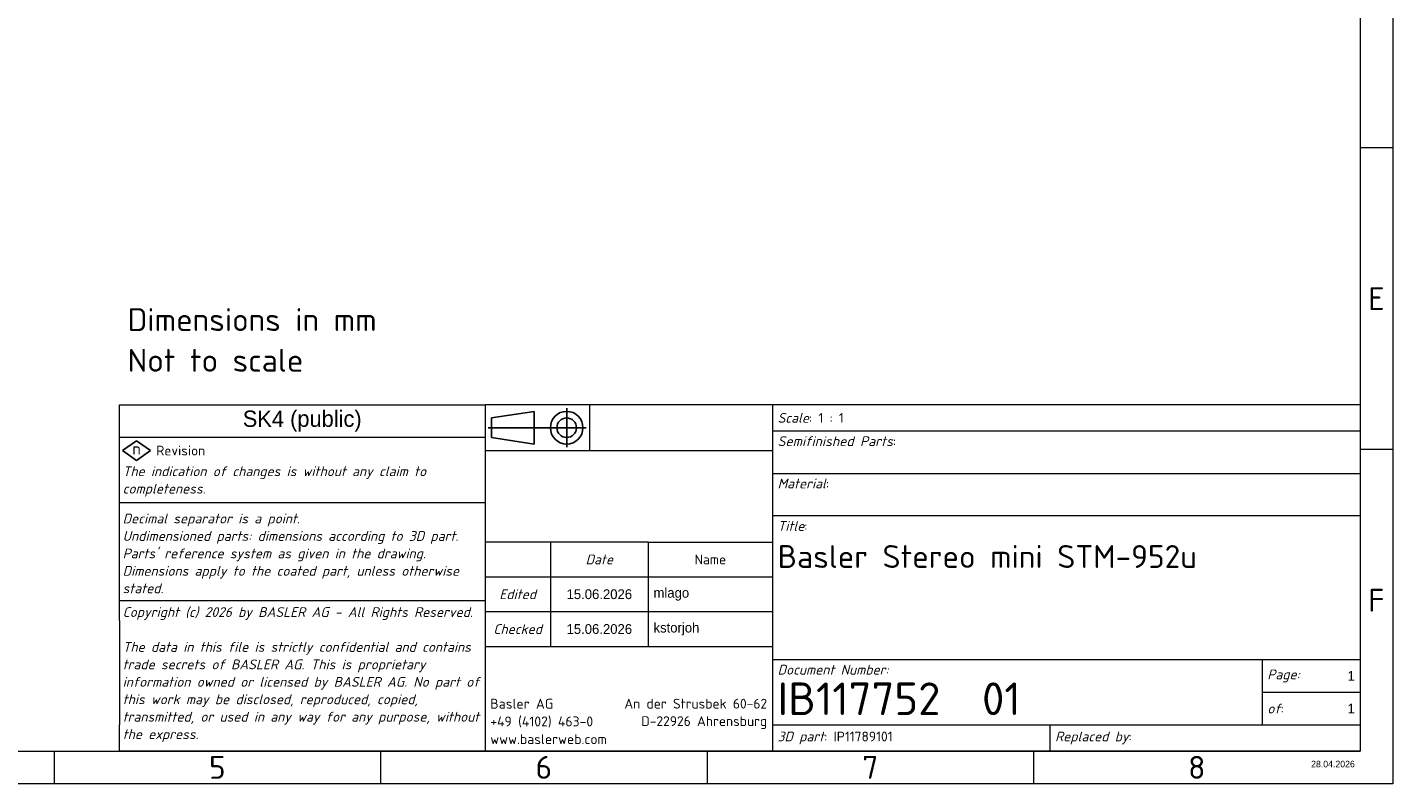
# Model space of a CAD drawing. Header units: millimetres. Extents: x 5 to 415, y 5 to 292.
# Tile 80 of 197: x 206 to 415, y 5 to 121. Entities that reach past the tile are written whole.
import ezdxf
from ezdxf.enums import TextEntityAlignment as Align

# ---------------------------------------------------------------- set-up
doc = ezdxf.new("R2018")
doc.units = ezdxf.units.MM
for name, color, linetype, lineweight in [('RAHM2', 7, 'Continuous', 25), ('Rahmen (ISO)', 7, 'Continuous', 70), ('Symbol (ISO)', 7, 'Continuous', 25), ('Titel (ISO)', 7, 'Continuous', 50)]:
    doc.layers.add(name, color=color, linetype=linetype, lineweight=lineweight)
doc.layers.add('Skizziergeometrie (ISO) rot', color=1, linetype='Continuous', lineweight=25, true_color=0xff0000)
doc.styles.add('Bezeichnungstext (ISO)', font='isocpeur.ttf')
doc.styles.add('Notiztext (ISO)', font='isocpeur.ttf')
doc.styles.add('Textstil18', font='isocpeur.ttf')
doc.styles.add('Textstil49', font='isocpeur.ttf')
doc.styles.add('Textstil61', font='isocpeur.ttf')

# ---------------------------------------------------------------- blocks, each defined once
blk = doc.blocks.new('Schriftfelder Basler Ohne')
at = {"layer": 'RAHM2'}
for p, q in [((68.5, 52.5), (68.5, 46.5)), ((63.5, 52), (57, 51)), ((57, 51), (57, 48)), ((63.5, 47), (63.5, 52)), ((56.5, 49.5), (71.5, 49.5)), ((57, 48), (63.5, 47))]:
    blk.add_line(p, q, dxfattribs=at)
for radius in [2.5, 1.5]:
    blk.add_circle((68.5, 49.5), radius, dxfattribs=at)
at = {"layer": 'Skizziergeometrie (ISO) rot'}
for p, q in [((0.5, 46), (2.64, 47.5)), ((2.64, 47.5), (4.78, 46)), ((2.64, 44.5), (0.5, 46)), ((4.78, 46), (2.64, 44.5))]:
    blk.add_line(p, q, dxfattribs=at)
at = {"layer": 'Titel (ISO)', "lineweight": 18}
for p, q in [((0, 20), (0, 53)), ((0, 53), (56, 53)), ((72, 53), (56, 53)), ((56, 53), (56, 49.5)), ((100, 53), (72, 53)), ((72, 53), (72, 46)), ((190, 53), (100, 53)), ((100, 53), (100, 36)), ((190, 53), (190, 49)), ((56, 49.5), (56, 32)), ((100, 49), (190, 49)), ((190, 49), (190, 36)), ((56, 48), (0, 48)), ((56, 46), (100, 46)), ((100, 42.5), (190, 42.5)), ((56, 38), (0, 38)), ((190, 36), (100, 36)), ((100, 36), (100, 14)), ((190, 36), (190, 14)), ((56, 32), (56, 26.67)), ((66, 32), (56, 32)), ((66, 32), (66, 26.67)), ((81, 32), (66, 32)), ((81, 32), (81, 16)), ((81, 32), (100, 32)), ((56, 26.67), (100, 26.67)), ((56, 26.67), (56, 21.33)), ((66, 26.67), (66, 21.33)), ((56, 23), (0, 23)), ((100, 21.33), (56, 21.33)), ((56, 21.33), (56, 16)), ((66, 21.33), (66, 16)), ((0, 20), (0, 18)), ((0, 18), (0, 16)), ((0, 16), (0, 14)), ((56, 16), (100, 16)), ((56, 16), (56, 4)), ((0, 14), (0, 12)), ((100, 14), (175, 14)), ((100, 14), (100, 4)), ((175, 14), (175, 9)), ((175, 14), (190, 14)), ((190, 14), (190, 4)), ((0, 12), (0, 10)), ((0, 10), (0, 8)), ((175, 9), (190, 9)), ((175, 9), (175, 4)), ((0, 8), (0, 6)), ((0, 6), (0, 4)), ((0, 0), (0, 4)), ((56, 4), (56, 0)), ((100, 4), (142.5, 4)), ((100, 4), (100, 0)), ((142.5, 4), (142.5, 0)), ((142.5, 4), (175, 4)), ((175, 4), (190, 4)), ((190, 4), (190, 0)), ((56, 0), (0, 0)), ((106.26, 0), (56, 0)), ((142.5, 0), (106.26, 0)), ((190, 0), (142.5, 0))]:
    blk.add_line(p, q, dxfattribs=at)
at = {"layer": 'Symbol (ISO)', "color": 1, "true_color": 0xff0000, "insert": (2.64, 46.27), "char_height": 1.8, "attachment_point": 5, "style": 'Notiztext (ISO)'}
blk.add_mtext('\\fISOCPEUR|b0|i0;{\\H1.8000;n}', dxfattribs=at)
at = {"layer": 'Symbol (ISO)', "color": 7, "insert": (5.64, 46), "char_height": 1.5, "width": 12.2405, "attachment_point": 4, "style": 'Notiztext (ISO)'}
blk.add_mtext('\\fISOCPEUR|b0|i0;{\\H1.5000;Revision}', dxfattribs=at)
at = {"layer": 'Titel (ISO)', "style": 'Notiztext (ISO)'}
for s, insert, char_height, width, attachment_point in [('\\fISOCPEUR|b0|i1;{\\H1.5000;Scale}\\fISOCPEUR|b0|i0;{\\H1.5000;: 1 : 1}', (100.8, 51), 1.5, 75.3986, 4), ('\\fISOCPEUR|b0|i1;{\\H1.5000;Title}\\fISOCPEUR|b0|i0;{\\H1.5000;:}', (100.8, 35.2), 1.5, 10.392, 1), ('\\fISOCPEUR|b0|i1;{\\H1.5000;Date}', (73.5, 29.33), 1.5, 13.0743, 5), ('\\fISOCPEUR|b0|i0;{\\H1.5000;Name}', (90.5, 29.33), 1.5, 13.0743, 5), ('\\fISOCPEUR|b0|i1;{\\H1.5000;Document Number:}', (100.8, 13.2), 1.5, 75.3986, 1), ('\\fISOCPEUR|b0|i0;{\\H5.0000;IB117752  01}', (100.8, 8), 5, 64.2355, 4)]:
    blk.add_mtext(s, dxfattribs=dict(at, insert=insert, char_height=char_height, width=width, attachment_point=attachment_point))
for s, insert, char_height, attachment_point in [('\\fISOCPEUR|b0|i1;{\\H1.5200;Semifinished Parts}\\fISOCPEUR|b0|i0;{\\H1.5217;:}', (100.8, 48.2), 3.5, 1), ('\\fISOCPEUR|b0|i1;{\\H1.5000;Material}\\fISOCPEUR|b0|i0;{\\H1.5217;:}', (100.8, 41.72), 3.5, 1), ('\\fISOCPEUR|b0|i1;{\\H1.5000;Edited}', (61, 24), 1.5, 5), ('\\fISOCPEUR|b0|i1;{\\H1.5000;Checked}', (61, 18.67), 1.5, 5), ('\\fISOCPEUR|b0|i1;{\\H1.5000;Page:}', (175.8, 11.5), 1.5, 4), ('\\fISOCPEUR|b0|i1;{\\H1.5000;of}\\fISOCPEUR|b0|i0;{\\H1.5000;:}', (175.8, 6.5), 1.5, 4), ('\\fISOCPEUR|b0|i1;{\\H1.5000;3D part}\\fISOCPEUR|b0|i0;{\\H1.5000;: IP11789101}', (100.8, 2), 1.5, 4), ('\\fISOCPEUR|b0|i1;{\\H1.5000;Replaced by}\\fISOCPEUR|b0|i0;{\\H1.5000;: }', (143.3, 2), 1.5, 4)]:
    blk.add_mtext(s, dxfattribs=dict(at, insert=insert, char_height=char_height, attachment_point=attachment_point))
for s, insert, char_height, width, attachment_point, line_spacing_factor in [('\\fISOCPEUR|b0|i1;{\\H1.5000;The indication of changes is without any claim to completeness.}', (0.5, 41.27), 1.5, 55.0353, 4, 1.068348), ("\\fISOCPEUR|b0|i1;{\\H1.5000;Decimal separator is a point. \\P}\\fISOCPEUR|b0|i1;{\\H1.5000;Undimensioned parts: dimensions according to }\\fISOCPEUR|b0|i1;{\\H1.5000;3D part}\\fISOCPEUR|b0|i1;{\\H1.5000;. \\P}\\fISOCPEUR|b0|i1;{\\H1.5000;Parts' reference system as given in the drawing.\\P}\\fISOCPEUR|b0|i1;{\\H1.5000;Dimensions apply to the coated part, unless otherwise stated.}", (0.5, 30.25), 1.5, 54.9043, 4, 1.068348), ('\\fISOCPEUR|b0|i0;{\\H3.5000;Basler Stereo mini STM-952u\\P}', (100.8, 31.53), 3.5, 82.4278, 1, 1.714286), ('\\fISOCPEUR|b0|i1;{\\H1.5000;Copyright (c) 2026 by BASLER AG - All Rights Reserved.\\P}\\fISOCPEUR|b0|i1;{\\H1.5000;\\P}\\fISOCPEUR|b0|i1;{\\H1.5000;The data in this file is strictly confidential and contains trade secrets of BASLER AG. This is proprietary information owned or licensed by BASLER AG. No part of this work may be disclosed, reproduced, copied, transmitted, or used in any way for any purpose, without the express.}', (0.5, 11.7), 1.5, 55.1007, 4, 1.068348)]:
    blk.add_mtext(s, dxfattribs=dict(at, insert=insert, char_height=char_height, width=width, attachment_point=attachment_point, line_spacing_factor=line_spacing_factor))
at = {"layer": 'Titel (ISO)', "line_spacing_factor": 1.068348, "style": 'Notiztext (ISO)'}
for s, insert, char_height, attachment_point in [('\\fISOCPEUR|b0|i0;{\\H1.5217;Basler AG\\P}\\fISOCPEUR|b0|i0;{\\H1.5217;+49 (4102) 463-0\\P}\\fISOCPEUR|b0|i0;{\\H1.5217;www.baslerweb.com}', (56.8, 8), 1.5217, 1), ('\\fISOCPEUR|b0|i0;{\\H1.5000;An der Strusbek 60-62\\P}\\fISOCPEUR|b0|i0;{\\H1.5000;D-22926 Ahrensburg}', (99.2, 8), 1.5, 3)]:
    blk.add_mtext(s, dxfattribs=dict(at, insert=insert, char_height=char_height, attachment_point=attachment_point))
at = {"layer": 'Titel (ISO)'}
for tag, height, style, p in [('SPI_Sicherheitsklasse', 2.5, 'Textstil18', (28, 50.5)), ('SPI_Bearbeitungsdatum', 1.5, 'Textstil61', (73.5, 24)), ('SPI_Pruefdatum', 1.5, 'Textstil61', (73.5, 18.67))]:
    blk.add_attdef(tag, text='', height=height, dxfattribs=dict(at, style=style)).set_placement(p, align=Align.MIDDLE_CENTER)
at = {"layer": 'Titel (ISO)', "style": 'Textstil18'}
for tag, p in [('SPI_Halbzeug1', (100.8, 45.8)), ('SPI_Werkstoff', (100.8, 39.3))]:
    blk.add_attdef(tag, text='', height=2.5, dxfattribs=at).set_placement(p, align=Align.TOP_LEFT)
at = {"layer": 'Titel (ISO)', "style": 'Textstil61'}
for tag, p in [('SPI_Bearbeiter', (81.8, 24)), ('SPI_Pruefer', (81.8, 18.67))]:
    blk.add_attdef(tag, text='', height=1.5, dxfattribs=at).set_placement(p, align=Align.MIDDLE_LEFT)
for tag, p in [('Blattnummer', (189.2, 11.5)), ('Anzahl_der_Blätter', (189.2, 6.5))]:
    blk.add_attdef(tag, text='', height=1.5, dxfattribs=at).set_placement(p, align=Align.MIDDLE_RIGHT)
at = {"layer": 'Titel (ISO)', "color": 9, "true_color": 0xc0c0c0, "style": 'Textstil49'}
blk.add_attdef('SPI_Resources', text='', height=1, dxfattribs=at).set_placement((189.2, -2), align=Align.MIDDLE_RIGHT)
blk = doc.blocks.new('Ränder Basler-A3')
at = {"layer": 'Rahmen (ISO)', "color": 7, "lineweight": 18}
for p, q in [((415, 292), (415, 5)), ((415, 5), (5, 5))]:
    blk.add_line(p, q, dxfattribs=at)
at = {"layer": 'Rahmen (ISO)', "lineweight": 18}
for p, q in [((410, 287), (410, 10)), ((10, 10), (410, 10)), ((310, 10), (310, 5)), ((360, 10), (360, 5))]:
    blk.add_line(p, q, dxfattribs=at)
at = {"layer": 'Rahmen (ISO)', "color": 7, "linetype": 'Continuous', "lineweight": 18}
for p, q in [((415, 102.33), (410, 102.33)), ((415, 56.17), (410, 56.17)), ((210, 10), (210, 5)), ((260, 10), (260, 5))]:
    blk.add_line(p, q, dxfattribs=at)
at = {"layer": 'Rahmen (ISO)', "char_height": 3.5, "attachment_point": 5, "style": 'Bezeichnungstext (ISO)'}
for s, insert in [('\\fISOCPEUR|b0|i0;{\\H3.5000;E}', (412.5, 79.25)), ('\\fISOCPEUR|b0|i0;{\\H3.5000;F}', (412.5, 33.08)), ('\\fISOCPEUR|b0|i0;{\\H3.5000;5}', (235, 7.5)), ('\\fISOCPEUR|b0|i0;{\\H3.5000;6}', (285, 7.5)), ('\\fISOCPEUR|b0|i0;{\\H3.5000;7}', (335, 7.5)), ('\\fISOCPEUR|b0|i0;{\\H3.5000;8}', (385, 7.5))]:
    blk.add_mtext(s, dxfattribs=dict(at, insert=insert))

msp = doc.modelspace()

# ---------------------------------------------------------------- block references
msp.add_blockref('Ränder Basler-A3', (0, 0))
ref = msp.add_blockref('Schriftfelder Basler Ohne', (220, 10))
lines = msp.add_mtext('SK4 (public)', dxfattribs={"layer": 'Titel (ISO)', "insert": (248, 60.5), "char_height": 2.5000500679, "attachment_point": 5, "style": 'Textstil18'})
ref.add_attrib('SPI_Sicherheitsklasse', '', (248, 60.5)).embed_mtext(lines)
lines = msp.add_mtext('1', dxfattribs={"layer": 'Titel (ISO)', "insert": (409.2, 21.5), "char_height": 1.50000006, "attachment_point": 6, "style": 'Textstil61'})
ref.add_attrib('Blattnummer', '', (409.2, 21.5)).embed_mtext(lines)
lines = msp.add_mtext('1', dxfattribs={"layer": 'Titel (ISO)', "insert": (409.2, 16.5), "char_height": 1.50000006, "attachment_point": 6, "style": 'Textstil61'})
ref.add_attrib('Anzahl_der_Blätter', '', (409.2, 16.5)).embed_mtext(lines)
lines = msp.add_mtext('15.06.2026', dxfattribs={"layer": 'Titel (ISO)', "insert": (293.5, 34), "char_height": 1.50000006, "attachment_point": 5, "style": 'Textstil61'})
ref.add_attrib('SPI_Bearbeitungsdatum', '', (293.5, 34)).embed_mtext(lines)
lines = msp.add_mtext('mlago', dxfattribs={"layer": 'Titel (ISO)', "insert": (301.8, 34), "char_height": 1.50000006, "attachment_point": 4, "style": 'Textstil61'})
ref.add_attrib('SPI_Bearbeiter', '', (301.8, 34)).embed_mtext(lines)
lines = msp.add_mtext('15.06.2026', dxfattribs={"layer": 'Titel (ISO)', "insert": (293.5, 28.66666667), "char_height": 1.50000006, "attachment_point": 5, "style": 'Textstil61'})
ref.add_attrib('SPI_Pruefdatum', '', (293.5, 28.66666667)).embed_mtext(lines)
lines = msp.add_mtext('kstorjoh', dxfattribs={"layer": 'Titel (ISO)', "insert": (301.8, 28.66666667), "char_height": 1.50000006, "attachment_point": 4, "style": 'Textstil61'})
ref.add_attrib('SPI_Pruefer', '', (301.8, 28.66666667)).embed_mtext(lines)
lines = msp.add_mtext('28.04.2026', dxfattribs={"layer": 'Titel (ISO)', "color": 9, "true_color": 0xc0c0c0, "insert": (409.2, 8), "char_height": 1.000000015, "attachment_point": 6, "style": 'Textstil49'})
ref.add_attrib('SPI_Resources', '', (409.2, 8)).embed_mtext(lines)

# ---------------------------------------------------------------- texts
at = {"layer": 'Symbol (ISO)', "insert": (221.26125019, 77.79453556), "char_height": 3.4999999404, "width": 36.7305183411, "attachment_point": 1, "line_spacing_factor": 1.068348, "style": 'Notiztext (ISO)'}
msp.add_mtext('\\fISOCPEUR|b0|i0;Dimensions in mm\\P\\fISOCPEUR|b0|i0;Not to scale', dxfattribs=at)

doc.saveas('drawing.dxf')
